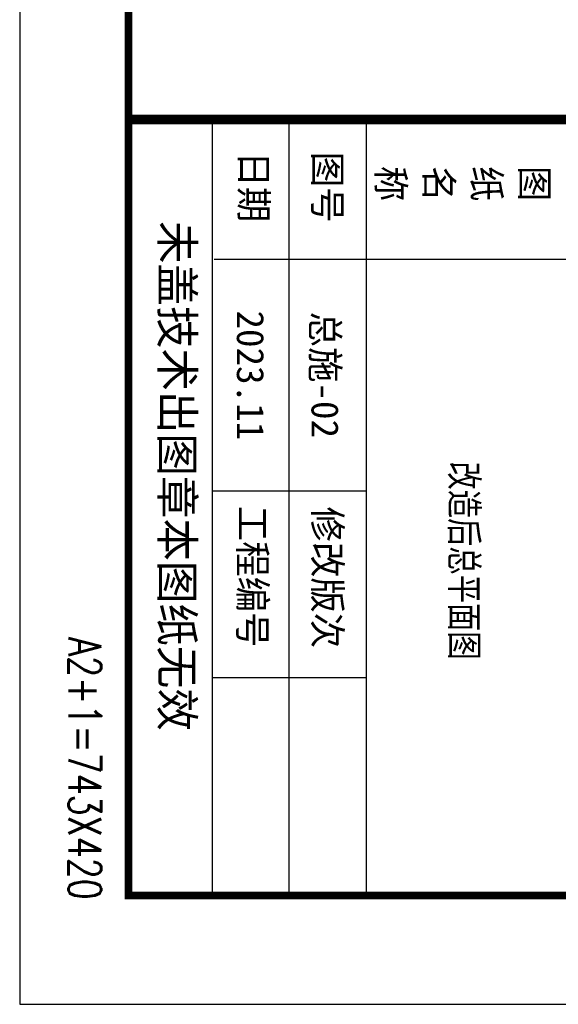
# Model space of a CAD drawing. Extents: x -424536 to -66822, y 139826 to 492209.
# Tile 27 of 69: x -159222 to -148340, y 139826 to 159710. Entities that reach past the tile are written whole.
import ezdxf
from ezdxf.enums import TextEntityAlignment as Align

# ---------------------------------------------------------------- set-up
doc = ezdxf.new("R2010")
doc.units = 0
doc.header["$LTSCALE"] = 1000
doc.header["$MEASUREMENT"] = 0
doc.layers.add('TK', color=3, linetype='Continuous')
doc.layers.add('图框', color=3, linetype='Continuous')
doc.styles.add('ZSRTXT', font='txt.shx', dxfattribs={"width": 0.75, "bigfont": 'zsrtxt.shx'})
doc.styles.add('图框', font='txt', dxfattribs={"width": 0.8})

msp = doc.modelspace()

# ---------------------------------------------------------------- linework, layer by layer
at = {"color": 4, "const_width": 154}
msp.add_lwpolyline([(-69022.3, 142026.2), (-69022.3, 297786.2), (-157022.3, 297786.2), (-157022.3, 142026.2)], close=True, dxfattribs=at)
at = {"layer": '图框', "color": 4}
for p, q in [((-157022.3, 297786.2), (-157022.3, 142026.2)), ((-155335.9, 157693.6), (-155335.9, 142026.2)), ((-153781.5, 157693.6), (-153781.5, 142026.2)), ((-152225.2, 157693.6), (-152225.2, 142026.2)), ((-148183.5, 154869.9), (-155294.1, 154869.9)), ((-152225.2, 150187.5), (-155335.9, 150187.5)), ((-152225.2, 146420.4), (-155335.9, 146420.4)), ((-157022.3, 142026.2), (-69022.3, 142026.2))]:
    msp.add_line(p, q, dxfattribs=at)
at = {"layer": '图框', "color": 4, "flags": 128}
msp.add_lwpolyline([(-159222.3, 303286.2), (-159222.3, 139826.2), (-66822.3, 139826.2), (-66822.3, 303286.2), (-159222.3, 303286.2)], dxfattribs=at)
at = {"layer": '图框', "color": 4, "const_width": 199.1}
msp.add_lwpolyline([(-69022.3, 157693.6), (-157022.3, 157693.6)], dxfattribs=at)

# ---------------------------------------------------------------- texts
at = {"layer": 'TK', "color": 7, "style": 'ZSRTXT', "width": 0.75}
msp.add_text('A2+1=743X420', height=660, rotation=270, dxfattribs=at).set_placement((-158235.6, 141936.3), align=Align.RIGHT)
at = {"layer": '图框', "color": 4, "style": '图框'}
for s, height, p in [('日期', 550, (-154765.1, 157049)), ('图号', 550, (-153278.4, 157041.8)), ('称', 550, (-151996.7, 156756.2)), ('名', 550, (-151028.7, 156756.2)), ('纸', 550, (-150060.8, 156756.2)), ('图', 550, (-149092.8, 156756.2)), ('未盖技术出图章本图纸无效', 660, (-156370.7, 155644.5)), ('工程编号', 550, (-154791.9, 149893.4)), ('修改版次', 550, (-153278.4, 149877.5))]:
    msp.add_text(s, height=height, rotation=270, dxfattribs=at).set_placement(p)
for tag, text, p in [('2023.11', '2018.01.01', (-154558.7, 152528.7)), ('总施-02', '结施-01', (-153051.3, 152538.1))]:
    msp.add_attdef(tag, text=text, height=550, rotation=270, dxfattribs=at).set_placement(p, align=Align.MIDDLE_CENTER)
at = {"layer": '图框', "color": 4, "style": '图框', "width": 0.8}
msp.add_attdef('改造后总平面图', (-150511.5, 150789.7), '这里是图名', height=550, rotation=270, dxfattribs=at)

doc.saveas('drawing.dxf')
